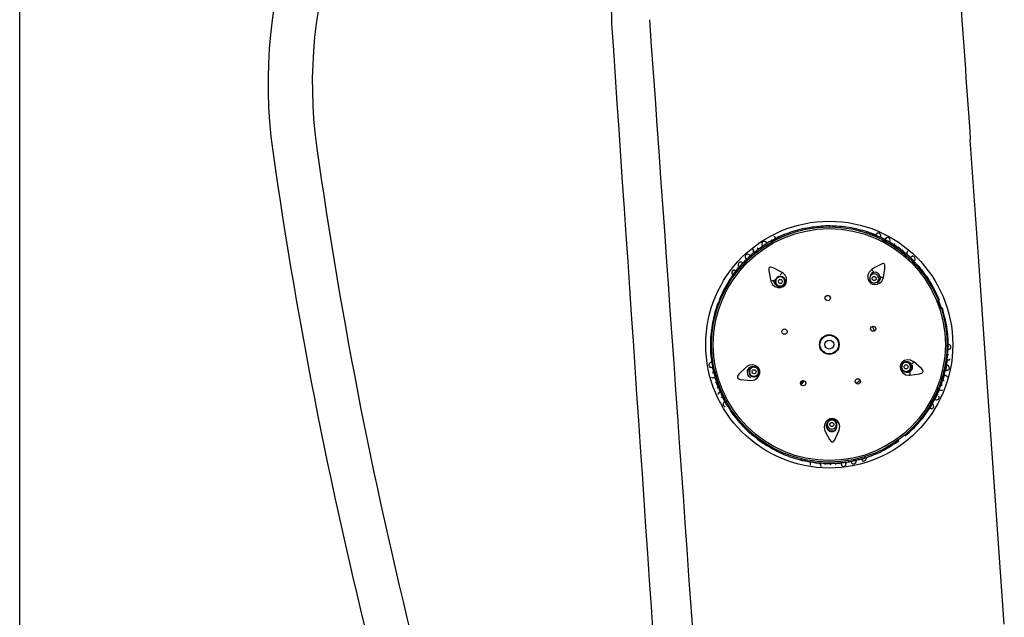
# Model space of a CAD drawing. Header units: millimetres. Extents: x 3811.49 to 3812.61, y 4795.07 to 4797.37.
# Tile 13 of 58: x 3811.76 to 3812, y 4796.04 to 4796.19. Entities that reach past the tile are written whole.
import ezdxf

# ---------------------------------------------------------------- set-up
doc = ezdxf.new("R2010")
doc.units = ezdxf.units.MM
doc.layers.add('SANINDUSA', color=3, linetype='Continuous')

msp = doc.modelspace()

# ---------------------------------------------------------------- linework, layer by layer
at = {"layer": 'SANINDUSA'}
for p, q in [((3811.76367, 4795.30855), (3811.76367, 4797.21455)), ((3811.96176, 4796.13999), (3811.96176, 4796.13975)), ((3811.94741, 4796.13662), (3811.94761, 4796.13625)), ((3811.97312, 4796.13798), (3811.97303, 4796.13778)), ((3811.94303, 4796.13393), (3811.94312, 4796.13381)), ((3811.94325, 4796.1337), (3811.94333, 4796.13357)), ((3811.98068, 4796.13333), (3811.98075, 4796.13342)), ((3811.9816, 4796.13217), (3811.98228, 4796.13151)), ((3811.98365, 4796.12953), (3811.98358, 4796.12943)), ((3811.9386, 4796.12798), (3811.93853, 4796.12808)), ((3811.95064, 4796.12718), (3811.95046, 4796.1274)), ((3811.95085, 4796.12677), (3811.95064, 4796.12718)), ((3811.97179, 4796.12809), (3811.97163, 4796.12786)), ((3811.97196, 4796.12613), (3811.97203, 4796.12623)), ((3811.97327, 4796.12806), (3811.97336, 4796.12819)), ((3811.9737, 4796.12646), (3811.97385, 4796.12669)), ((3811.94849, 4796.12587), (3811.94866, 4796.12565)), ((3811.93407, 4796.12001), (3811.93431, 4796.11994)), ((3811.98932, 4796.11983), (3811.98908, 4796.11976)), ((3811.99034, 4796.11072), (3811.99045, 4796.11069)), ((3811.99077, 4796.10975), (3811.99089, 4796.10975)), ((3811.93296, 4796.10884), (3811.93307, 4796.10888)), ((3811.94282, 4796.10547), (3811.94255, 4796.10538)), ((3811.94328, 4796.10555), (3811.94282, 4796.10547)), ((3811.9811, 4796.10662), (3811.98083, 4796.1067)), ((3811.9434, 4796.10303), (3811.94367, 4796.10312)), ((3811.95525, 4796.10216), (3811.95465, 4796.10134)), ((3811.95535, 4796.10215), (3811.95469, 4796.10124)), ((3811.95548, 4796.10212), (3811.95475, 4796.10113)), ((3811.97972, 4796.10451), (3811.98013, 4796.1043)), ((3811.98013, 4796.1043), (3811.9804, 4796.10422)), ((3811.98994, 4796.10336), (3811.98979, 4796.10343)), ((3811.99025, 4796.10331), (3811.99, 4796.10338)), ((3811.98883, 4796.09978), (3811.98893, 4796.09974)), ((3811.93476, 4796.09917), (3811.93466, 4796.09912)), ((3811.98801, 4796.09855), (3811.98759, 4796.0977)), ((3811.98828, 4796.09856), (3811.98808, 4796.09866)), ((3811.93665, 4796.09605), (3811.93618, 4796.09687)), ((3811.98614, 4796.09578), (3811.98602, 4796.09582)), ((3811.98627, 4796.09537), (3811.98638, 4796.0953)), ((3811.93834, 4796.09428), (3811.93822, 4796.09423)), ((3811.96112, 4796.09179), (3811.96105, 4796.09133)), ((3811.96105, 4796.09133), (3811.96106, 4796.09105)), ((3811.96356, 4796.09113), (3811.96355, 4796.09141)), ((3811.94452, 4796.08751), (3811.94466, 4796.08771)), ((3811.97866, 4796.0874), (3811.97852, 4796.0876)), ((3811.96952, 4796.08291), (3811.96956, 4796.08278)), ((3811.95695, 4796.08222), (3811.95692, 4796.08226)), ((3811.95944, 4796.08166), (3811.95943, 4796.08155)), ((3811.96579, 4796.08176), (3811.96573, 4796.08224)), ((3811.96811, 4796.08256), (3811.96718, 4796.08236))]:
    msp.add_line(p, q, dxfattribs=at)
at = {"layer": 'SANINDUSA', "flags": 128}
for points in [[(3811.90851, 4796.18943), (3811.90842, 4796.19503)], [(3812.00447, 4796.04255), (3812.0003, 4796.10177), (3811.99822, 4796.13141), (3811.99615, 4796.16105)], [(3811.97081, 4796.13825), (3811.97083, 4796.1383), (3811.97086, 4796.13836), (3811.97088, 4796.13841), (3811.97091, 4796.13846), (3811.97094, 4796.13849), (3811.97097, 4796.13851), (3811.97099, 4796.13852), (3811.97101, 4796.13852)], [(3811.97354, 4796.13821), (3811.97343, 4796.13824), (3811.97327, 4796.1381), (3811.97308, 4796.13781), (3811.97305, 4796.13774)], [(3811.94858, 4796.13696), (3811.94855, 4796.13702), (3811.94834, 4796.13729), (3811.94818, 4796.13742), (3811.94807, 4796.13739)], [(3811.94868, 4796.13682), (3811.94859, 4796.13701), (3811.94849, 4796.13719)], [(3811.95078, 4796.13761), (3811.95076, 4796.13766), (3811.95073, 4796.13771), (3811.9507, 4796.13776), (3811.95067, 4796.1378), (3811.95064, 4796.13784), (3811.95061, 4796.13786), (3811.95059, 4796.13787), (3811.95057, 4796.13786)], [(3811.94302, 4796.13439), (3811.94294, 4796.13432), (3811.94302, 4796.13409), (3811.94324, 4796.13372), (3811.94325, 4796.1337)], [(3811.94307, 4796.13383), (3811.94303, 4796.13392), (3811.94307, 4796.13392)], [(3811.9805, 4796.13315), (3811.98057, 4796.13325), (3811.98078, 4796.13358), (3811.98085, 4796.1338), (3811.98077, 4796.13387)], [(3811.98214, 4796.1325), (3811.98205, 4796.13257), (3811.98186, 4796.13249), (3811.98158, 4796.13228), (3811.98152, 4796.13223)], [(3811.93884, 4796.12897), (3811.93881, 4796.12899), (3811.93855, 4796.12912), (3811.93837, 4796.12916), (3811.93827, 4796.1291)], [(3811.95013, 4796.12861), (3811.94795, 4796.12972), (3811.94736, 4796.12988), (3811.94719, 4796.12988), (3811.94707, 4796.12984), (3811.94698, 4796.12978), (3811.94692, 4796.12969), (3811.94686, 4796.12952), (3811.94686, 4796.12899), (3811.9474, 4796.12649)], [(3811.9474, 4796.12649), (3811.9478, 4796.1257), (3811.94836, 4796.1252), (3811.94906, 4796.12493), (3811.94979, 4796.12492), (3811.95042, 4796.12516), (3811.95085, 4796.12555), (3811.95111, 4796.12602), (3811.95123, 4796.1266), (3811.95117, 4796.12726), (3811.95088, 4796.12792), (3811.95037, 4796.12846), (3811.95013, 4796.12861)], [(3811.97204, 4796.12932), (3811.97141, 4796.12869), (3811.97111, 4796.128), (3811.97107, 4796.12726), (3811.97129, 4796.12656), (3811.97171, 4796.12604), (3811.97184, 4796.12594), (3811.9722, 4796.12576), (3811.97277, 4796.12565), (3811.97336, 4796.12572), (3811.97397, 4796.126), (3811.97449, 4796.12649), (3811.97484, 4796.12714), (3811.9749, 4796.12738)], [(3811.9749, 4796.12738), (3811.97512, 4796.12853), (3811.97523, 4796.1293), (3811.97528, 4796.12981), (3811.97528, 4796.13015), (3811.97522, 4796.13049), (3811.97516, 4796.13062), (3811.97507, 4796.13071), (3811.97496, 4796.13076), (3811.9748, 4796.13077), (3811.9744, 4796.13067), (3811.97277, 4796.12979), (3811.97204, 4796.12932)], [(3811.95084, 4796.12676), (3811.9508, 4796.12689), (3811.95064, 4796.12718)], [(3811.97146, 4796.12684), (3811.97162, 4796.12647), (3811.97196, 4796.12613)], [(3811.94866, 4796.12565), (3811.94893, 4796.1254), (3811.94916, 4796.12528)], [(3811.94866, 4796.12565), (3811.94903, 4796.12533), (3811.94915, 4796.12527)], [(3811.99073, 4796.10979), (3811.99076, 4796.10979), (3811.99105, 4796.10983), (3811.99122, 4796.10991), (3811.99126, 4796.11002)], [(3811.98234, 4796.10676), (3811.98155, 4796.10716), (3811.98081, 4796.10723), (3811.98008, 4796.10705), (3811.97949, 4796.10663), (3811.97912, 4796.10606), (3811.979, 4796.1055), (3811.97907, 4796.10496), (3811.97931, 4796.10442), (3811.97975, 4796.10392), (3811.98037, 4796.10356), (3811.9811, 4796.10343), (3811.98138, 4796.10344)], [(3811.99054, 4796.10725), (3811.99061, 4796.10725), (3811.99096, 4796.10726), (3811.99116, 4796.10732), (3811.99118, 4796.10743)], [(3811.93243, 4796.10555), (3811.93247, 4796.10544), (3811.93267, 4796.10539), (3811.93302, 4796.10539), (3811.93309, 4796.1054)], [(3811.9413, 4796.10544), (3811.93958, 4796.1037), (3811.93924, 4796.10319), (3811.93919, 4796.10303), (3811.93919, 4796.1029), (3811.93922, 4796.1028), (3811.93928, 4796.10272), (3811.93943, 4796.10261), (3811.93994, 4796.10244), (3811.94248, 4796.10218)], [(3811.94248, 4796.10218), (3811.94335, 4796.10232), (3811.944, 4796.1027), (3811.94447, 4796.10328), (3811.94471, 4796.10397), (3811.94467, 4796.10464), (3811.94444, 4796.10517), (3811.94407, 4796.10556), (3811.94355, 4796.10586), (3811.9429, 4796.106), (3811.94219, 4796.10593), (3811.94153, 4796.10561), (3811.9413, 4796.10544)], [(3811.94328, 4796.10554), (3811.94315, 4796.10554), (3811.94282, 4796.10547)], [(3811.98083, 4796.1067), (3811.98047, 4796.10675), (3811.98021, 4796.10671)], [(3811.98083, 4796.1067), (3811.98034, 4796.10674), (3811.98021, 4796.10672)], [(3811.98138, 4796.10344), (3811.9838, 4796.10383), (3811.98437, 4796.10405), (3811.9845, 4796.10415), (3811.98458, 4796.10425), (3811.98461, 4796.10435), (3811.98461, 4796.10445), (3811.98456, 4796.10462), (3811.98425, 4796.10506), (3811.98234, 4796.10676)], [(3811.9329, 4796.10298), (3811.93294, 4796.10288), (3811.93317, 4796.10285), (3811.93356, 4796.1029), (3811.93368, 4796.10293)], [(3811.93345, 4796.10281), (3811.93335, 4796.1028), (3811.93336, 4796.10286)], [(3811.94367, 4796.10312), (3811.94399, 4796.1033), (3811.94417, 4796.10348)], [(3811.94367, 4796.10312), (3811.94408, 4796.10337), (3811.94418, 4796.10347)], [(3811.97972, 4796.10452), (3811.97983, 4796.10444), (3811.98013, 4796.1043)], [(3811.99053, 4796.10294), (3811.99056, 4796.10305), (3811.99035, 4796.10319), (3811.98996, 4796.10336), (3811.98994, 4796.10336)], [(3811.99016, 4796.10337), (3811.99024, 4796.10332), (3811.99021, 4796.10329)], [(3811.98861, 4796.0999), (3811.98872, 4796.09986), (3811.9891, 4796.09977), (3811.98932, 4796.09977), (3811.98937, 4796.09987)], [(3811.93501, 4796.09925), (3811.9349, 4796.09919), (3811.93457, 4796.09898), (3811.93441, 4796.09882), (3811.93445, 4796.09872)], [(3811.98614, 4796.09578), (3811.98619, 4796.09575), (3811.98625, 4796.09573), (3811.9863, 4796.0957), (3811.98635, 4796.09569), (3811.98639, 4796.09568), (3811.98643, 4796.09568), (3811.98645, 4796.09568), (3811.98647, 4796.0957)], [(3811.98625, 4796.09541), (3811.98628, 4796.0954), (3811.98655, 4796.09529), (3811.98674, 4796.09527), (3811.98683, 4796.09535)], [(3811.93822, 4796.09423), (3811.93817, 4796.0942), (3811.93812, 4796.09417), (3811.93807, 4796.09415), (3811.93802, 4796.09413), (3811.93798, 4796.09412), (3811.93794, 4796.09411), (3811.93792, 4796.09412), (3811.9379, 4796.09413)], [(3811.96407, 4796.08999), (3811.96421, 4796.09087), (3811.96405, 4796.0916), (3811.96365, 4796.09223), (3811.96306, 4796.09266), (3811.96241, 4796.09284), (3811.96184, 4796.09278), (3811.96135, 4796.09255), (3811.96091, 4796.09215), (3811.96057, 4796.09158), (3811.96042, 4796.09088), (3811.96052, 4796.09014), (3811.96062, 4796.08988)], [(3811.96113, 4796.09179), (3811.96108, 4796.09166), (3811.96105, 4796.09133)], [(3811.96355, 4796.09141), (3811.96348, 4796.09177), (3811.96336, 4796.092)], [(3811.96355, 4796.09141), (3811.96344, 4796.09189), (3811.96337, 4796.09201)], [(3811.96062, 4796.08988), (3811.96173, 4796.0877), (3811.96212, 4796.08722), (3811.96225, 4796.08713), (3811.96237, 4796.08709), (3811.96248, 4796.08709), (3811.96258, 4796.08712), (3811.96272, 4796.08722), (3811.96305, 4796.08765), (3811.96407, 4796.08999)], [(3811.9548, 4796.08298), (3811.95479, 4796.08293), (3811.95478, 4796.08287), (3811.95478, 4796.08281), (3811.95478, 4796.08276), (3811.95479, 4796.08271), (3811.9548, 4796.08268), (3811.95481, 4796.08266), (3811.95483, 4796.08265)], [(3811.96954, 4796.08295), (3811.96955, 4796.08292), (3811.96968, 4796.08266), (3811.96981, 4796.08252), (3811.96993, 4796.08252)], [(3811.95696, 4796.08222), (3811.95696, 4796.08215), (3811.95696, 4796.08181), (3811.95702, 4796.0816), (3811.95712, 4796.08157)], [(3811.95948, 4796.08191), (3811.95948, 4796.08179), (3811.95951, 4796.08141), (3811.95958, 4796.08119), (3811.95969, 4796.08117)], [(3811.96453, 4796.082), (3811.96454, 4796.08186), (3811.96457, 4796.08161)], [(3811.96456, 4796.08198), (3811.96458, 4796.08186), (3811.96467, 4796.08148), (3811.96478, 4796.08128), (3811.96489, 4796.08128)]]:
    msp.add_lwpolyline(points, dxfattribs=at)
at = {"layer": 'SANINDUSA'}
for centre, radius in [((3811.96167, 4796.11095), 0.03021), ((3811.96167, 4796.11095), 0.0288), ((3811.96167, 4796.11095), 0.02838), ((3811.94967, 4796.12639), 0.000499), ((3811.97265, 4796.12713), 0.000499), ((3811.9613, 4796.12234), 0.00065), ((3811.95072, 4796.11412), 0.00065), ((3811.97239, 4796.11482), 0.00065), ((3811.96167, 4796.11095), 0.0024), ((3811.96167, 4796.11095), 0.00228), ((3811.96167, 4796.11095), 0.00108), ((3811.94327, 4796.10431), 0.000499), ((3811.98045, 4796.10551), 0.000499), ((3811.95527, 4796.10151), 0.00065), ((3811.96866, 4796.10195), 0.00065), ((3811.9623, 4796.0914), 0.000499)]:
    msp.add_circle(centre, radius, dxfattribs=at)
for centre, radius, start, end in [((3811.94324, 4796.17494), 0.11883, 133.1483, 188.0597), ((3811.94683, 4796.17485), 0.1116, 133.4714, 187.8738), ((3812.98712, 4796.32223), 1.17305, 188.03428, 200.8009), ((3813.00834, 4796.32396), 1.18353, 187.98461, 200.54913), ((3811.96167, 4796.11095), 0.02905, 89.8139, 93.8846), ((3811.96167, 4796.11095), 0.02912, 66.7851, 70.1801), ((3811.97361, 4796.13762), 0.000647, 331.8901, 117.6321), ((3811.94578, 4796.13556), 0.000639, 32.5093, 213.2736), ((3811.54706, 4796.89589), 0.8586, 297.81079, 297.87424), ((3811.96167, 4796.11095), 0.02912, 113.412, 116.9149), ((3812.19803, 4796.63789), 0.54842, 245.7909, 245.8903), ((3811.96167, 4796.11095), 0.02912, 61.982, 64.9103), ((3811.97513, 4796.13646), 0.000663, 130.6419, 156.9285), ((3811.97594, 4796.13653), 0.000639, 330.5093, 151.2736), ((3811.96167, 4796.11095), 0.02912, 57.0379, 59.7111), ((3811.96167, 4796.11095), 0.02912, 129.0317, 131.7088), ((3811.93797, 4796.14144), 0.00953, 304.0268, 311.6704), ((3811.98334, 4796.1429), 0.00953, 232.0268, 239.6704), ((3811.96167, 4796.11095), 0.02912, 51.9786, 54.625), ((3811.94003, 4796.13053), 0.000637, 47.506, 228.2768), ((3811.94157, 4796.13164), 0.000663, 202.6419, 228.9285), ((3811.94174, 4796.13243), 0.000639, 42.5093, 223.2736), ((3811.96167, 4796.11095), 0.02912, 46.7939, 49.7038), ((3811.98201, 4796.13192), 0.000647, 311.8901, 97.6321), ((3811.93848, 4796.12853), 0.000642, 89.6877, 235.9451), ((3811.96167, 4796.11095), 0.02912, 141.8872, 142.7507), ((3811.96167, 4796.11095), 0.02912, 138.7815, 141.8872), ((3811.95009, 4796.12115), 0.01369, 134.3779, 138.9952), ((3811.94769, 4796.12994), 0.00278, 316.7707, 331.5298), ((3811.97284, 4796.12742), 0.00124, 324.1831, 147.6279), ((3811.97439, 4796.1308), 0.00278, 212.1665, 226.9256), ((3811.96167, 4796.11095), 0.02912, 39.6581, 40.6787), ((3811.94672, 4796.12919), 0.00278, 284.1665, 298.9255), ((3811.9494, 4796.12663), 0.00134, 174.695, 254.2831), ((3811.94928, 4796.12659), 0.00106, 170.192, 222.4471), ((3811.94965, 4796.12641), 0.00125, 37.9842, 217.712), ((3811.94965, 4796.12642), 0.00125, 307.7866, 16.1419), ((3811.97259, 4796.12711), 0.00115, 193.1755, 237.4143), ((3811.9729, 4796.12739), 0.00133, 291.364, 8.9971), ((3811.97541, 4796.13011), 0.00278, 244.7707, 259.5298), ((3811.94965, 4796.12642), 0.00125, 246.8139, 307.8855), ((3811.94967, 4796.12627), 0.00111, 242.7999, 317.7029), ((3811.96167, 4796.11095), 0.02905, 161.8139, 165.8787), ((3811.96167, 4796.11095), 0.0115, 16.1005, 23.0195), ((3811.98919, 4796.11018), 0.00158, 346.1466, 2.1736), ((3811.99076, 4796.11036), 0.000642, 305.6877, 91.9451), ((3811.96167, 4796.11095), 0.02912, 183.6981, 184.8448), ((3811.96167, 4796.11095), 0.02912, 349.9846, 352.9098), ((3811.93288, 4796.10594), 0.000647, 95.8901, 241.6321), ((3811.96167, 4796.11095), 0.02912, 190.7817, 193.707), ((3811.94296, 4796.1042), 0.0014, 151.6788, 248.0175), ((3811.94291, 4796.10425), 0.00133, 75.364, 152.9971), ((3811.94325, 4796.1043), 0.00125, 109.9842, 289.712), ((3811.94324, 4796.1043), 0.00125, 19.7866, 88.1419), ((3811.94339, 4796.10427), 0.00111, 314.7999, 29.7029), ((3811.94324, 4796.1043), 0.00125, 318.8139, 19.8855), ((3811.98048, 4796.1055), 0.00125, 163.7866, 232.1419), ((3811.98038, 4796.10561), 0.00111, 98.7999, 173.7029), ((3811.98048, 4796.1055), 0.00125, 102.8139, 163.8855), ((3811.98048, 4796.1055), 0.00125, 253.9842, 73.712), ((3811.98079, 4796.10541), 0.00124, 252.1831, 75.6279), ((3811.98448, 4796.10498), 0.00278, 140.1665, 154.9256), ((3812.01401, 4796.10065), 0.02424, 167.5194, 170.3448), ((3811.99009, 4796.10603), 0.000663, 58.6419, 84.9285), ((3811.99041, 4796.10528), 0.000639, 258.5093, 79.2736), ((3811.96167, 4796.11095), 0.0115, 305.3803, 311.0976), ((3811.98414, 4796.1038), 0.00278, 172.7707, 187.5298), ((3811.99876, 4796.10021), 0.00953, 160.0268, 167.6704), ((3811.92535, 4796.09784), 0.00953, 16.0268, 23.6704), ((3811.96167, 4796.11095), 0.02912, 334.794, 337.7073), ((3811.96167, 4796.11095), 0.02912, 205.983, 208.9277), ((3811.93578, 4796.09823), 0.000663, 274.6419, 300.9285), ((3811.9879, 4796.09808), 0.000647, 239.8901, 25.6321), ((3811.93633, 4796.0964), 0.000647, 115.8901, 261.6321), ((3811.98571, 4796.09603), 0.000816, 312.0294, 332.8656), ((3811.98656, 4796.09589), 0.000642, 275.6877, 61.9451), ((3811.96167, 4796.11095), 0.02912, 214.0411, 214.8431), ((3811.96167, 4796.11095), 0.02912, 214.8431, 215.9975), ((3811.9623, 4796.09137), 0.00125, 91.7866, 160.1419), ((3811.96237, 4796.0915), 0.00111, 26.7999, 101.7029), ((3811.9623, 4796.09137), 0.00125, 30.8139, 91.8855), ((3811.96224, 4796.09104), 0.00133, 147.364, 224.9971), ((3811.96231, 4796.09105), 0.00124, 180.1831, 3.6279), ((3811.96231, 4796.09107), 0.0014, 223.6788, 320.0175), ((3811.96167, 4796.11095), 0.02905, 233.8139, 237.8831), ((3811.97009, 4796.0831), 0.000642, 233.6877, 19.9451), ((3811.96167, 4796.11095), 0.02912, 262.7865, 265.7012), ((3811.96167, 4796.11095), 0.02912, 267.9814, 270.6584), ((3811.96287, 4796.07369), 0.0082, 87.4049, 96.2923), ((3811.96167, 4796.11095), 0.02912, 273.0393, 275.7047), ((3811.96517, 4796.08179), 0.000641, 221.8759, 330.6915), ((3811.96452, 4796.08184), 0.00123, 338.0403, 13.2231), ((3811.96577, 4796.0824), 0.000663, 346.6419, 12.9285), ((3811.96766, 4796.08239), 0.000637, 191.506, 12.2768)]:
    msp.add_arc(centre, radius, start, end, dxfattribs=at)
for centre, major_axis, ratio, start_param, end_param in [((3812.0333, 4795.72524), (-0.38294, 5.47799), 0.001217, 1.484707, 1.491071), ((3812.04826, 4794.0208), (-0.36794, 5.47799), 0.00117, 5.078338, 5.119336), ((3812.06322, 4794.02185), (-0.38294, 5.47799), 0.001217, 5.078332, 5.11933)]:
    msp.add_ellipse(centre, major_axis=major_axis, ratio=ratio, start_param=start_param, end_param=end_param, dxfattribs=at)
for points, knots in [([(3811.9597, 4796.13993), (3811.95811, 4796.13976), (3811.95494, 4796.13942), (3811.95202, 4796.13838), (3811.95057, 4796.13786)], [0, 0, 0, 0, 0.500122, 1, 1, 1, 1]), ([(3811.95972, 4796.13957), (3811.95972, 4796.13959), (3811.95972, 4796.13964), (3811.95971, 4796.13972), (3811.95971, 4796.13978), (3811.9597, 4796.13984), (3811.9597, 4796.13988), (3811.9597, 4796.13991), (3811.9597, 4796.13993), (3811.9597, 4796.13993), (3811.9597, 4796.13993)], [0, 0, 0, 0, 0.124813, 0.249892, 0.374995, 0.500006, 0.625007, 0.750117, 0.875231, 1, 1, 1, 1]), ([(3811.97101, 4796.13852), (3811.96952, 4796.13895), (3811.96654, 4796.1398), (3811.96336, 4796.13993), (3811.96176, 4796.13999)], [0, 0, 0, 0, 0.499875, 1, 1, 1, 1]), ([(3811.94698, 4796.13607), (3811.94591, 4796.13538), (3811.94376, 4796.134), (3811.94189, 4796.13225), (3811.94095, 4796.13138)], [0, 0, 0, 0, 0.5, 1, 1, 1, 1]), ([(3811.94631, 4796.13591), (3811.9463, 4796.13593), (3811.94625, 4796.13601), (3811.94629, 4796.13595), (3811.94632, 4796.1359)], [0, 0, 0, 0, 0.1443214, 1, 1, 1, 1]), ([(3811.97414, 4796.13722), (3811.97417, 4796.13728), (3811.97423, 4796.13741), (3811.9742, 4796.13734), (3811.97418, 4796.13731)], [0, 0, 0, 0, 0.501736, 1, 1, 1, 1]), ([(3811.9745, 4796.13667), (3811.97563, 4796.13606), (3811.97789, 4796.13486), (3811.97984, 4796.1332), (3811.98082, 4796.13238)], [0, 0, 0, 0, 0.500005, 1, 1, 1, 1]), ([(3811.98102, 4796.13267), (3811.98003, 4796.13348), (3811.97805, 4796.13511), (3811.97582, 4796.13634), (3811.9747, 4796.13696)], [0, 0, 0, 0, 0.5, 1, 1, 1, 1]), ([(3811.97538, 4796.13684), (3811.9754, 4796.13689), (3811.97544, 4796.13695), (3811.97539, 4796.13686), (3811.97538, 4796.13685)], [0, 0, 0, 0, 0.853944, 1, 1, 1, 1]), ([(3811.9764, 4796.13605), (3811.97643, 4796.13611), (3811.97647, 4796.13618), (3811.97656, 4796.13633), (3811.97652, 4796.13627), (3811.97649, 4796.13622)], [0, 0, 0, 0, 0.420755, 0.504353, 1, 1, 1, 1]), ([(3811.94117, 4796.1311), (3811.94207, 4796.13201), (3811.94313, 4796.13308), (3811.94438, 4796.1339), (3811.94456, 4796.13402)], [0, 0, 0, 0, 0.85551, 1, 1, 1, 1]), ([(3811.94311, 4796.13378), (3811.94309, 4796.1338), (3811.94305, 4796.13386), (3811.94321, 4796.13366), (3811.94331, 4796.13354)], [0, 0, 0, 0, 0.40667, 1, 1, 1, 1]), ([(3811.94524, 4796.13521), (3811.94521, 4796.13526), (3811.94517, 4796.13532), (3811.94527, 4796.13517), (3811.94531, 4796.1351), (3811.94535, 4796.13505)], [0, 0, 0, 0, 0.496299, 0.581185, 1, 1, 1, 1]), ([(3811.97967, 4796.13408), (3811.9797, 4796.13411), (3811.97973, 4796.13414), (3811.97968, 4796.13409), (3811.97967, 4796.13408)], [0, 0, 0, 0, 0.78728, 1, 1, 1, 1]), ([(3811.94054, 4796.13093), (3811.94049, 4796.13098), (3811.94039, 4796.13107), (3811.94044, 4796.13102), (3811.94047, 4796.131)], [0, 0, 0, 0, 0.505126, 1, 1, 1, 1]), ([(3811.94128, 4796.13199), (3811.94124, 4796.13203), (3811.94119, 4796.13208), (3811.94131, 4796.13195), (3811.94137, 4796.1319), (3811.94141, 4796.13185)], [0, 0, 0, 0, 0.496299, 0.581185, 1, 1, 1, 1]), ([(3811.94221, 4796.13287), (3811.9422, 4796.13288), (3811.94213, 4796.13295), (3811.94218, 4796.1329), (3811.94222, 4796.13286)], [0, 0, 0, 0, 0.144321, 1, 1, 1, 1]), ([(3811.98238, 4796.13137), (3811.98242, 4796.13142), (3811.98252, 4796.13151), (3811.98247, 4796.13146), (3811.98244, 4796.13144)], [0, 0, 0, 0, 0.501736, 1, 1, 1, 1]), ([(3811.93961, 4796.13005), (3811.93958, 4796.13008), (3811.93953, 4796.13012), (3811.93961, 4796.13005), (3811.93965, 4796.13002)], [0, 0, 0, 0, 0.595706, 1, 1, 1, 1]), ([(3811.98365, 4796.12953), (3811.98368, 4796.12956), (3811.98372, 4796.1296), (3811.98378, 4796.12966), (3811.98381, 4796.12971), (3811.98383, 4796.12975), (3811.98385, 4796.12979), (3811.98384, 4796.12981), (3811.98383, 4796.12982)], [0, 0, 0, 0, 0.222143, 0.357306, 0.500337, 0.643394, 0.778534, 1, 1, 1, 1]), ([(3811.98862, 4796.12177), (3811.98797, 4796.12323), (3811.98667, 4796.12614), (3811.98478, 4796.1286), (3811.98383, 4796.12982)], [0, 0, 0, 0, 0.500116, 1, 1, 1, 1]), ([(3811.93833, 4796.12836), (3811.93746, 4796.12707), (3811.93574, 4796.1245), (3811.93463, 4796.12151), (3811.93407, 4796.12001)], [0, 0, 0, 0, 0.499882, 1, 1, 1, 1]), ([(3811.93812, 4796.12799), (3811.9381, 4796.12801), (3811.93806, 4796.12804), (3811.93812, 4796.12799), (3811.93815, 4796.12797)], [0, 0, 0, 0, 0.497692, 1, 1, 1, 1]), ([(3811.93853, 4796.12808), (3811.9385, 4796.1281), (3811.93845, 4796.12814), (3811.9384, 4796.1282), (3811.93836, 4796.12824), (3811.93833, 4796.12829), (3811.93832, 4796.12833), (3811.93832, 4796.12834), (3811.93833, 4796.12836)], [0, 0, 0, 0, 0.2149901, 0.3525733, 0.5003443, 0.6481914, 0.7856277, 1, 1, 1, 1]), ([(3811.95034, 4796.12553), (3811.95044, 4796.12563), (3811.95065, 4796.12584), (3811.95078, 4796.12626), (3811.95075, 4796.1267), (3811.95056, 4796.1271), (3811.95022, 4796.12739), (3811.9498, 4796.12753), (3811.94935, 4796.1275), (3811.9491, 4796.12735), (3811.94898, 4796.12728)], [0, 0, 0, 0, 0.124819, 0.249694, 0.374657, 0.499734, 0.624919, 0.750061, 0.875075, 1, 1, 1, 1]), ([(3811.97327, 4796.12806), (3811.97315, 4796.12813), (3811.97289, 4796.12826), (3811.97244, 4796.12826), (3811.97203, 4796.1281), (3811.97171, 4796.12779), (3811.97154, 4796.12738), (3811.97154, 4796.12694), (3811.9717, 4796.12652), (3811.97192, 4796.12633), (3811.97203, 4796.12623)], [0, 0, 0, 0, 0.124819, 0.249694, 0.374657, 0.499734, 0.624919, 0.750061, 0.875075, 1, 1, 1, 1]), ([(3811.97203, 4796.12623), (3811.97216, 4796.12616), (3811.97242, 4796.12603), (3811.97287, 4796.12603), (3811.97328, 4796.1262), (3811.97359, 4796.12651), (3811.97377, 4796.12692), (3811.97377, 4796.12736), (3811.97361, 4796.12778), (3811.97339, 4796.12797), (3811.97327, 4796.12806)], [0, 0, 0, 0, 0.1248186, 0.2496944, 0.3746572, 0.4997338, 0.6249186, 0.7500609, 0.8750754, 1, 1, 1, 1]), ([(3811.99078, 4796.11058), (3811.99072, 4796.11213), (3811.99061, 4796.11523), (3811.98975, 4796.1183), (3811.98932, 4796.11983)], [0, 0, 0, 0, 0.499884, 1, 1, 1, 1]), ([(3811.9335, 4796.11803), (3811.93317, 4796.11647), (3811.93251, 4796.11335), (3811.93259, 4796.11026), (3811.93264, 4796.10871)], [0, 0, 0, 0, 0.500118, 1, 1, 1, 1]), ([(3811.93385, 4796.11795), (3811.93382, 4796.11795), (3811.93377, 4796.11796), (3811.9337, 4796.11798), (3811.93364, 4796.118), (3811.93359, 4796.11801), (3811.93354, 4796.11802), (3811.93351, 4796.11803), (3811.9335, 4796.11803), (3811.9335, 4796.11803), (3811.9335, 4796.11803)], [0, 0, 0, 0, 0.124825, 0.249908, 0.375006, 0.500008, 0.624998, 0.750107, 0.875224, 1, 1, 1, 1]), ([(3811.99045, 4796.11069), (3811.99049, 4796.11069), (3811.99055, 4796.11068), (3811.99063, 4796.11067), (3811.99069, 4796.11066), (3811.99073, 4796.11064), (3811.99077, 4796.11061), (3811.99078, 4796.1106), (3811.99078, 4796.11058)], [0, 0, 0, 0, 0.21499, 0.352573, 0.500344, 0.648191, 0.785628, 1, 1, 1, 1]), ([(3811.99073, 4796.111), (3811.99076, 4796.111), (3811.99081, 4796.111), (3811.99073, 4796.111), (3811.9907, 4796.111)], [0, 0, 0, 0, 0.4976916, 1, 1, 1, 1]), ([(3811.93296, 4796.10884), (3811.93292, 4796.10883), (3811.93286, 4796.10882), (3811.93278, 4796.1088), (3811.93272, 4796.10879), (3811.93268, 4796.10877), (3811.93264, 4796.10874), (3811.93264, 4796.10872), (3811.93264, 4796.10871)], [0, 0, 0, 0, 0.222143, 0.357306, 0.500337, 0.643394, 0.778534, 1, 1, 1, 1]), ([(3811.99074, 4796.10846), (3811.99078, 4796.10845), (3811.99085, 4796.10845), (3811.99074, 4796.10846), (3811.99069, 4796.10846)], [0, 0, 0, 0, 0.5982399, 1, 1, 1, 1]), ([(3811.93291, 4796.1066), (3811.93284, 4796.10659), (3811.93271, 4796.10657), (3811.93278, 4796.10658), (3811.93281, 4796.10659)], [0, 0, 0, 0, 0.501736, 1, 1, 1, 1]), ([(3811.93324, 4796.10475), (3811.93356, 4796.10351), (3811.93421, 4796.10104), (3811.93529, 4796.09872), (3811.93583, 4796.09756)], [0, 0, 0, 0, 0.5, 1, 1, 1, 1]), ([(3811.93617, 4796.09768), (3811.93561, 4796.09883), (3811.93449, 4796.10114), (3811.93388, 4796.10363), (3811.93358, 4796.10487)], [0, 0, 0, 0, 0.500005, 1, 1, 1, 1]), ([(3811.9443, 4796.10468), (3811.94423, 4796.10481), (3811.9441, 4796.10507), (3811.94374, 4796.10533), (3811.94331, 4796.10544), (3811.94287, 4796.10537), (3811.94249, 4796.10514), (3811.94223, 4796.10479), (3811.94212, 4796.10435), (3811.94218, 4796.10407), (3811.94222, 4796.10393)], [0, 0, 0, 0, 0.1248186, 0.2496944, 0.3746572, 0.4997338, 0.6249186, 0.7500609, 0.8750754, 1, 1, 1, 1]), ([(3811.97941, 4796.10581), (3811.97938, 4796.10567), (3811.97933, 4796.10538), (3811.97947, 4796.10495), (3811.97976, 4796.10462), (3811.98015, 4796.10441), (3811.98059, 4796.10437), (3811.98101, 4796.10451), (3811.98136, 4796.10479), (3811.98147, 4796.10506), (3811.98153, 4796.1052)], [0, 0, 0, 0, 0.124819, 0.249694, 0.374657, 0.499734, 0.624919, 0.750061, 0.875075, 1, 1, 1, 1]), ([(3811.99009, 4796.10669), (3811.98987, 4796.10543), (3811.98942, 4796.10291), (3811.98845, 4796.10054), (3811.98797, 4796.09935)], [0, 0, 0, 0, 0.499995, 1, 1, 1, 1]), ([(3811.98831, 4796.09926), (3811.98877, 4796.10045), (3811.98971, 4796.10283), (3811.99019, 4796.10534), (3811.99043, 4796.10659)], [0, 0, 0, 0, 0.5, 1, 1, 1, 1]), ([(3811.99029, 4796.10465), (3811.99031, 4796.10465), (3811.99041, 4796.10463), (3811.99034, 4796.10464), (3811.99028, 4796.10466)], [0, 0, 0, 0, 0.144321, 1, 1, 1, 1]), ([(3811.99052, 4796.10591), (3811.99058, 4796.1059), (3811.99065, 4796.10589), (3811.99048, 4796.10592), (3811.9904, 4796.10593), (3811.99034, 4796.10594)], [0, 0, 0, 0, 0.496299, 0.581185, 1, 1, 1, 1]), ([(3811.93338, 4796.10411), (3811.93331, 4796.10409), (3811.93324, 4796.10407), (3811.93306, 4796.10403), (3811.93313, 4796.10405), (3811.93319, 4796.10406)], [0, 0, 0, 0, 0.418298, 0.501408, 1, 1, 1, 1]), ([(3811.9901, 4796.10338), (3811.99013, 4796.10338), (3811.99019, 4796.10336), (3811.98995, 4796.10342), (3811.9898, 4796.10346)], [0, 0, 0, 0, 0.406848, 1, 1, 1, 1]), ([(3811.98921, 4796.10098), (3811.98927, 4796.10096), (3811.98934, 4796.10093), (3811.98917, 4796.10099), (3811.9891, 4796.10102), (3811.98903, 4796.10104)], [0, 0, 0, 0, 0.498696, 0.583178, 1, 1, 1, 1]), ([(3811.93536, 4796.09806), (3811.9353, 4796.09803), (3811.93524, 4796.098), (3811.93533, 4796.09805), (3811.93535, 4796.09806)], [0, 0, 0, 0, 0.855136, 1, 1, 1, 1]), ([(3811.98749, 4796.09756), (3811.98755, 4796.09753), (3811.98767, 4796.09747), (3811.9876, 4796.0975), (3811.98757, 4796.09752)], [0, 0, 0, 0, 0.501736, 1, 1, 1, 1]), ([(3811.93613, 4796.09703), (3811.93607, 4796.09699), (3811.93595, 4796.09693), (3811.93601, 4796.09696), (3811.93605, 4796.09698)], [0, 0, 0, 0, 0.501736, 1, 1, 1, 1]), ([(3811.98029, 4796.08866), (3811.98148, 4796.08973), (3811.98384, 4796.09187), (3811.98559, 4796.09442), (3811.98647, 4796.0957)], [0, 0, 0, 0, 0.500125, 1, 1, 1, 1]), ([(3811.9379, 4796.09413), (3811.93885, 4796.09291), (3811.94077, 4796.09048), (3811.94327, 4796.0885), (3811.94452, 4796.08751)], [0, 0, 0, 0, 0.499878, 1, 1, 1, 1]), ([(3811.96226, 4796.09249), (3811.96212, 4796.09247), (3811.96183, 4796.09243), (3811.96147, 4796.09216), (3811.96123, 4796.09179), (3811.96116, 4796.09135), (3811.96126, 4796.09092), (3811.96152, 4796.09056), (3811.9619, 4796.09032), (3811.96219, 4796.09029), (3811.96233, 4796.09028)], [0, 0, 0, 0, 0.124818, 0.249694, 0.374657, 0.499734, 0.624919, 0.750061, 0.875076, 1, 1, 1, 1]), ([(3811.98006, 4796.08894), (3811.98008, 4796.08892), (3811.98011, 4796.08888), (3811.98016, 4796.08882), (3811.9802, 4796.08877), (3811.98023, 4796.08873), (3811.98026, 4796.0887), (3811.98028, 4796.08867), (3811.98029, 4796.08866), (3811.98029, 4796.08866), (3811.98029, 4796.08866)], [0, 0, 0, 0, 0.124813, 0.249892, 0.374995, 0.500006, 0.625007, 0.750117, 0.875231, 1, 1, 1, 1]), ([(3811.94622, 4796.08635), (3811.94761, 4796.08555), (3811.95037, 4796.08396), (3811.95334, 4796.08309), (3811.95483, 4796.08265)], [0, 0, 0, 0, 0.500122, 1, 1, 1, 1]), ([(3811.97032, 4796.08315), (3811.97177, 4796.08368), (3811.97468, 4796.08474), (3811.97733, 4796.08651), (3811.97866, 4796.0874)], [0, 0, 0, 0, 0.499884, 1, 1, 1, 1]), ([(3811.97032, 4796.0835), (3811.97032, 4796.08346), (3811.97034, 4796.0834), (3811.97035, 4796.08332), (3811.97036, 4796.08326), (3811.97035, 4796.08321), (3811.97034, 4796.08317), (3811.97033, 4796.08315), (3811.97032, 4796.08315)], [0, 0, 0, 0, 0.21499, 0.352573, 0.500344, 0.648191, 0.785628, 1, 1, 1, 1]), ([(3811.9707, 4796.08332), (3811.9707, 4796.0833), (3811.97072, 4796.08325), (3811.9707, 4796.08332), (3811.97069, 4796.08335)], [0, 0, 0, 0, 0.497692, 1, 1, 1, 1]), ([(3811.95816, 4796.08198), (3811.95816, 4796.08194), (3811.95815, 4796.08187), (3811.95816, 4796.08198), (3811.95817, 4796.08203)], [0, 0, 0, 0, 0.59824, 1, 1, 1, 1]), ([(3811.96069, 4796.08167), (3811.96069, 4796.08161), (3811.96069, 4796.08154), (3811.96069, 4796.08164), (3811.96069, 4796.08166)], [0, 0, 0, 0, 0.855136, 1, 1, 1, 1]), ([(3811.96702, 4796.08236), (3811.96703, 4796.08229), (3811.96705, 4796.08216), (3811.96704, 4796.08223), (3811.96703, 4796.08227)], [0, 0, 0, 0, 0.505126, 1, 1, 1, 1]), ([(3811.96828, 4796.08253), (3811.96829, 4796.08249), (3811.9683, 4796.08243), (3811.96828, 4796.08253), (3811.96827, 4796.08257)], [0, 0, 0, 0, 0.595706, 1, 1, 1, 1])]:
    msp.add_open_spline(points, degree=3, knots=knots, dxfattribs=at)
for points, degree in [([(3811.97142, 4796.13835), (3811.97101, 4796.13852)], 1), ([(3811.9747, 4796.13696), (3811.97142, 4796.13835)], 1), ([(3811.94642, 4796.13574), (3811.94631, 4796.13591)], 1), ([(3811.95017, 4796.13766), (3811.94698, 4796.13607)], 1), ([(3811.95057, 4796.13786), (3811.95017, 4796.13766)], 1), ([(3811.97304, 4796.13788), (3811.97298, 4796.13774)], 1), ([(3811.97538, 4796.13685), (3811.97529, 4796.13667)], 1), ([(3811.94431, 4796.13432), (3811.94413, 4796.13456)], 1), ([(3811.94619, 4796.13511), (3811.94721, 4796.13579)], 1), ([(3811.97764, 4796.13564), (3811.97748, 4796.13539)], 1), ([(3811.97853, 4796.13468), (3811.9787, 4796.13492)], 1), ([(3811.97967, 4796.13408), (3811.97955, 4796.13392)], 1), ([(3811.94095, 4796.13138), (3811.93861, 4796.12869)], 1), ([(3811.94234, 4796.13271), (3811.94221, 4796.13287)], 1), ([(3811.98053, 4796.13311), (3811.98069, 4796.1333)], 1), ([(3811.9834, 4796.13026), (3811.98102, 4796.13267)], 1), ([(3811.98157, 4796.13236), (3811.98146, 4796.13225)], 1), ([(3811.93861, 4796.12869), (3811.93833, 4796.12836)], 1), ([(3811.98383, 4796.12982), (3811.9834, 4796.13026)], 1), ([(3811.98365, 4796.12953), (3811.98421, 4796.12873)], 1), ([(3811.94898, 4796.12728), (3811.94887, 4796.12717), (3811.94867, 4796.12697), (3811.94853, 4796.12654), (3811.94856, 4796.1261), (3811.94876, 4796.12571), (3811.94909, 4796.12542), (3811.94951, 4796.12528), (3811.94996, 4796.1253), (3811.95021, 4796.12546), (3811.95034, 4796.12553)], 3), ([(3811.98898, 4796.11972), (3811.98829, 4796.12164)], 1), ([(3811.99043, 4796.10659), (3811.99073, 4796.10997)], 1), ([(3811.99073, 4796.10997), (3811.99078, 4796.11058)], 1), ([(3811.93264, 4796.10871), (3811.9327, 4796.10828)], 1), ([(3811.9327, 4796.10828), (3811.93324, 4796.10475)], 1), ([(3811.99051, 4796.1072), (3811.99066, 4796.10718)], 1), ([(3811.93298, 4796.10532), (3811.93313, 4796.10535)], 1), ([(3811.94222, 4796.10393), (3811.94228, 4796.1038), (3811.94241, 4796.10354), (3811.94278, 4796.10328), (3811.9432, 4796.10317), (3811.94364, 4796.10323), (3811.94402, 4796.10346), (3811.94428, 4796.10382), (3811.9444, 4796.10425), (3811.94433, 4796.10454), (3811.9443, 4796.10468)], 3), ([(3811.98153, 4796.1052), (3811.98155, 4796.10534), (3811.9816, 4796.10563), (3811.98146, 4796.10605), (3811.98118, 4796.10639), (3811.98078, 4796.1066), (3811.98034, 4796.10663), (3811.97992, 4796.1065), (3811.97957, 4796.10622), (3811.97946, 4796.10595), (3811.97941, 4796.10581)], 3), ([(3811.99009, 4796.1047), (3811.99029, 4796.10465)], 1), ([(3811.93347, 4796.10281), (3811.9337, 4796.10288)], 1), ([(3811.98945, 4796.10224), (3811.98973, 4796.10215)], 1), ([(3811.93407, 4796.10166), (3811.9338, 4796.10157)], 1), ([(3811.93423, 4796.10036), (3811.9345, 4796.10047)], 1), ([(3811.98858, 4796.09986), (3811.9888, 4796.09976)], 1), ([(3811.93499, 4796.0993), (3811.93477, 4796.0992)], 1), ([(3811.93535, 4796.09806), (3811.93553, 4796.09814)], 1), ([(3811.93583, 4796.09756), (3811.93767, 4796.09451)], 1), ([(3811.98796, 4796.09935), (3811.98613, 4796.09579)], 1), ([(3811.98667, 4796.09609), (3811.98831, 4796.09926)], 1), ([(3811.98818, 4796.09864), (3811.98805, 4796.0987)], 1), ([(3811.93663, 4796.09585), (3811.93676, 4796.09593)], 1), ([(3811.98647, 4796.0957), (3811.98667, 4796.09609)], 1), ([(3811.93767, 4796.09451), (3811.9379, 4796.09413)], 1), ([(3811.96233, 4796.09028), (3811.96248, 4796.0903), (3811.96277, 4796.09035), (3811.96313, 4796.09061), (3811.96336, 4796.09099), (3811.96343, 4796.09142), (3811.96333, 4796.09185), (3811.96308, 4796.09221), (3811.9627, 4796.09245), (3811.96241, 4796.09248), (3811.96226, 4796.09249)], 3), ([(3811.96641, 4796.08224), (3811.96989, 4796.08305)], 1), ([(3811.96989, 4796.08305), (3811.97032, 4796.08315)], 1), ([(3811.95483, 4796.08265), (3811.95527, 4796.08258)], 1), ([(3811.95527, 4796.08258), (3811.95878, 4796.082)], 1), ([(3811.95692, 4796.08226), (3811.95689, 4796.0821)], 1), ([(3811.95878, 4796.082), (3811.9626, 4796.08189)], 1), ([(3811.95943, 4796.08193), (3811.95941, 4796.08169)], 1), ([(3811.96069, 4796.08166), (3811.9607, 4796.08186)], 1), ([(3811.96197, 4796.08184), (3811.96197, 4796.08154)], 1), ([(3811.9626, 4796.08189), (3811.96641, 4796.08224)], 1), ([(3811.96326, 4796.08159), (3811.96324, 4796.08188)], 1), ([(3811.96641, 4796.0826), (3811.96586, 4796.08254)], 1)]:
    msp.add_open_spline(points, degree=degree, dxfattribs=at)

doc.saveas('drawing.dxf')
